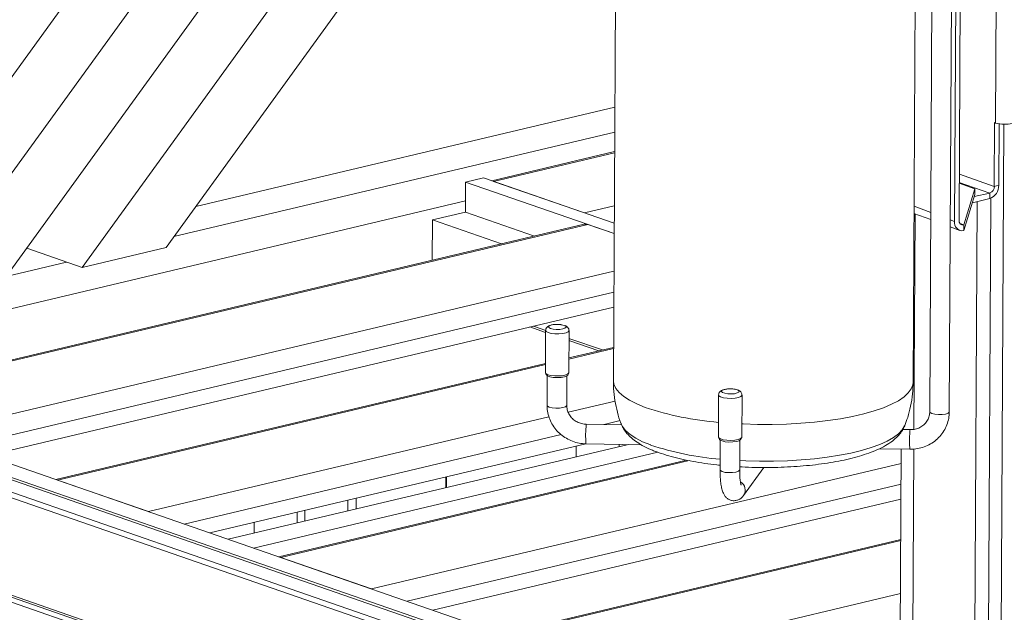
# Model space of a CAD drawing. Header units: millimetres. Extents: x 0 to 420, y 0 to 297.
# Tile 111 of 131: x 337.56 to 347.62, y 111.55 to 117.61. Entities that reach past the tile are written whole.
import ezdxf

# ---------------------------------------------------------------- set-up
doc = ezdxf.new("R2010")
doc.units = ezdxf.units.MM

msp = doc.modelspace()

# ---------------------------------------------------------------- linework, layer by layer
at = {"color": 7, "linetype": 'Continuous', "lineweight": 18}
for p, q in [((335.623, 114.464), (346.65, 129.708)), ((336.48, 114.668), (342.288, 122.696)), ((337.337, 114.871), (342.569, 122.103)), ((338.194, 115.075), (342.85, 121.511)), ((339.051, 115.278), (343.131, 120.918)), ((343.656, 120.429), (343.623, 113.916)), ((346.686, 113.901), (346.72, 120.413)), ((346.891, 120.363), (346.856, 113.598)), ((347.056, 113.597), (347.091, 120.362)), ((347.124, 118.381), (347.109, 115.546)), ((347.156, 115.556), (347.171, 118.391)), ((347.529, 116.552), (347.537, 118.084)), ((343.637, 116.715), (339.356, 115.699)), ((347.516, 115.904), (347.519, 116.556)), ((347.529, 116.552), (347.519, 116.556)), ((347.562, 115.915), (347.565, 116.544)), ((347.573, 108.696), (347.614, 116.54)), ((339.132, 115.39), (343.636, 116.459)), ((343.635, 116.26), (342.379, 115.962)), ((342.112, 115.947), (342.111, 115.641)), ((342.296, 115.991), (342.112, 115.947)), ((343.63, 115.421), (342.112, 115.947)), ((343.631, 115.528), (342.296, 115.991)), ((343.326, 115.634), (342.399, 115.955)), ((347.318, 115.878), (347.158, 115.937)), ((347.203, 115.509), (347.318, 115.878)), ((347.318, 115.82), (347.203, 115.452)), ((347.311, 115.799), (347.47, 115.836)), ((347.318, 115.82), (347.318, 115.878)), ((347.469, 115.779), (347.47, 115.836)), ((347.516, 115.904), (347.562, 115.915)), ((342.111, 115.756), (334.743, 114.007)), ((347.292, 115.737), (347.469, 115.779)), ((347.339, 115.748), (347.304, 109.045)), ((342.111, 115.641), (341.774, 115.561)), ((342.816, 115.396), (342.111, 115.641)), ((346.695, 115.628), (346.866, 115.564)), ((343.323, 115.517), (335.645, 113.694)), ((341.774, 115.561), (341.772, 115.148)), ((342.479, 115.316), (341.774, 115.561)), ((335.664, 113.687), (343.361, 115.514)), ((343.361, 115.514), (343.63, 115.421)), ((347.066, 115.49), (347.162, 115.454)), ((347.203, 115.452), (347.203, 115.509)), ((337.627, 115.271), (338.194, 115.075)), ((339.051, 115.278), (338.194, 115.075)), ((337.418, 114.983), (338.035, 115.13)), ((337.218, 113.148), (343.626, 114.669)), ((342.93, 114.41), (342.77, 114.466)), ((342.805, 114.474), (342.931, 114.431)), ((342.93, 114.43), (342.928, 113.999)), ((343.168, 113.998), (343.17, 114.428)), ((346.547, 109.914), (333.72, 114.361)), ((343.169, 114.348), (343.51, 114.23)), ((343.475, 114.221), (343.169, 114.327)), ((346.546, 109.573), (333.173, 114.208)), ((333.23, 114.245), (346.546, 109.629)), ((346.547, 109.754), (333.444, 114.296)), ((346.547, 109.781), (333.49, 114.307)), ((343.624, 114.257), (343.168, 114.149)), ((342.928, 114.092), (337.924, 112.904)), ((342.929, 113.994), (342.939, 113.975)), ((342.947, 113.966), (342.946, 113.663)), ((343.146, 113.662), (343.147, 113.965)), ((343.156, 113.974), (343.166, 113.992)), ((344.698, 113.77), (344.696, 113.339)), ((344.936, 113.338), (344.938, 113.769)), ((343.707, 113.464), (343.346, 113.47)), ((346.656, 113.415), (346.58, 113.416)), ((344.697, 113.334), (344.707, 113.315)), ((344.715, 113.307), (344.714, 113.004)), ((344.914, 113.003), (344.915, 113.306)), ((344.924, 113.314), (344.934, 113.333)), ((333.168, 113.212), (346.54, 108.577)), ((339.498, 112.358), (343.342, 113.271)), ((343.777, 113.263), (339.687, 112.293)), ((343.243, 113.247), (343.242, 113.136)), ((343.342, 113.271), (343.908, 113.261)), ((343.681, 113.265), (343.681, 113.241)), ((343.759, 113.264), (343.759, 113.259)), ((346.342, 113.22), (346.653, 113.215)), ((346.543, 109.054), (346.565, 113.216)), ((346.54, 108.556), (333.224, 113.172)), ((346.54, 108.505), (333.275, 113.104)), ((344.076, 113.184), (339.945, 112.203)), ((344.371, 113.103), (340.203, 112.114)), ((344.918, 113.035), (344.914, 113.028)), ((344.954, 112.742), (345.16, 113.028)), ((341.911, 112.931), (341.911, 112.82)), ((341.918, 112.933), (341.918, 112.822)), ((337.943, 112.897), (338.871, 112.576)), ((340.993, 112.713), (340.993, 112.602)), ((341.777, 111.568), (346.562, 112.704)), ((340.908, 112.693), (340.908, 112.582)), ((340.392, 112.57), (340.391, 112.46)), ((340.469, 112.589), (340.469, 112.478)), ((339.953, 112.466), (339.952, 112.355)), ((346.56, 112.291), (342.483, 111.323)), ((340.223, 112.107), (341.15, 111.785))]:
    msp.add_line(p, q, dxfattribs=at)
at = {"color": 8, "linetype": 'Continuous', "lineweight": 18}
for p, q in [((343.635, 116.248), (342.399, 115.955)), ((347.159, 116.028), (347.516, 115.904)), ((347.158, 115.944), (347.47, 115.836)), ((347.481, 115.782), (347.444, 108.665)), ((343.632, 115.706), (343.326, 115.634)), ((346.706, 115.624), (346.695, 113.418)), ((346.696, 115.7), (346.866, 115.636)), ((347.066, 115.562), (347.109, 115.546)), ((347.166, 115.523), (347.203, 115.509)), ((336.591, 113.366), (343.628, 115.036)), ((336.956, 113.239), (343.627, 114.823)), ((343.168, 114.137), (343.624, 114.245)), ((337.943, 112.897), (342.928, 114.08)), ((343.161, 113.594), (343.64, 113.708)), ((338.871, 112.576), (342.964, 113.547)), ((343.527, 113.467), (343.692, 113.507)), ((339.236, 112.449), (343.09, 113.364)), ((346.694, 113.216), (346.671, 108.932)), ((340.223, 112.107), (344.397, 113.098)), ((341.15, 111.785), (346.564, 113.07)), ((341.515, 111.659), (346.563, 112.857)), ((342.502, 111.317), (346.56, 112.28)), ((343.429, 110.995), (346.557, 111.738))]:
    msp.add_line(p, q, dxfattribs=at)
at = {"color": 7, "linetype": 'Continuous', "lineweight": 18, "flags": 128}
for points in [[(343.323, 115.517), (343.341, 115.518), (343.361, 115.514)], [(343.088, 114.489), (343.094, 114.488), (343.121, 114.482)], [(343.168, 113.998), (343.168, 113.996), (343.159, 113.985), (343.137, 113.975), (343.104, 113.967), (343.064, 113.964), (343.023, 113.964), (342.984, 113.969), (342.953, 113.977), (342.933, 113.988), (342.928, 113.999)], [(343.156, 113.974), (343.147, 113.965), (343.123, 113.956), (343.089, 113.949), (343.049, 113.947), (343.009, 113.949), (342.975, 113.956), (342.95, 113.965), (342.939, 113.975)], [(344.843, 113.831), (344.874, 113.826), (344.897, 113.818), (344.907, 113.809), (344.904, 113.799), (344.888, 113.79), (344.861, 113.783), (344.828, 113.781), (344.793, 113.782), (344.762, 113.787), (344.739, 113.794), (344.728, 113.804), (344.732, 113.814), (344.748, 113.823), (344.775, 113.829), (344.808, 113.832), (344.843, 113.831)], [(344.936, 113.338), (344.935, 113.334), (344.923, 113.323), (344.898, 113.313), (344.864, 113.307), (344.823, 113.304), (344.782, 113.306), (344.744, 113.311), (344.716, 113.32), (344.699, 113.331), (344.696, 113.339)], [(344.924, 113.314), (344.923, 113.313), (344.908, 113.302), (344.881, 113.294), (344.845, 113.289), (344.804, 113.288), (344.766, 113.291), (344.734, 113.299), (344.713, 113.309), (344.707, 113.315)]]:
    msp.add_lwpolyline(points, dxfattribs=at)
at = {"color": 8, "linetype": 'Continuous', "lineweight": 18, "flags": 128}
for points in [[(343.17, 114.428), (343.17, 114.427), (343.161, 114.415), (343.139, 114.405), (343.106, 114.398), (343.067, 114.395), (343.025, 114.395), (342.986, 114.4), (342.955, 114.408), (342.936, 114.419), (342.93, 114.43)], [(343.121, 114.482), (343.137, 114.473), (343.139, 114.462), (343.128, 114.453), (343.105, 114.445), (343.074, 114.441), (343.039, 114.44), (343.006, 114.444), (342.979, 114.45), (342.963, 114.46), (342.961, 114.47), (342.972, 114.479), (342.995, 114.487), (343.026, 114.491), (343.061, 114.492), (343.088, 114.489)], [(343.623, 113.916), (343.628, 113.879), (343.647, 113.837), (343.681, 113.795), (343.728, 113.755), (343.788, 113.715), (343.862, 113.678), (343.947, 113.643)], [(344.936, 113.473), (344.949, 113.473), (345.097, 113.468), (345.245, 113.468), (345.392, 113.472), (345.537, 113.48), (345.678, 113.492), (345.815, 113.508), (345.945, 113.527), (346.068, 113.55), (346.183, 113.577), (346.287, 113.606), (346.382, 113.639), (346.464, 113.674), (346.535, 113.711), (346.593, 113.75), (346.637, 113.79), (346.667, 113.832), (346.684, 113.874), (346.686, 113.901)], [(344.938, 113.769), (344.937, 113.765), (344.925, 113.753), (344.901, 113.744), (344.866, 113.737), (344.825, 113.735), (344.784, 113.736), (344.747, 113.742), (344.718, 113.751), (344.701, 113.762), (344.698, 113.77)], [(342.946, 113.663), (342.95, 113.656), (342.967, 113.645), (342.997, 113.638), (343.034, 113.634), (343.073, 113.635), (343.107, 113.64), (343.133, 113.648), (343.145, 113.659), (343.146, 113.662)], [(346.856, 113.598), (346.859, 113.59), (346.877, 113.58)], [(346.877, 113.58), (346.907, 113.572), (346.944, 113.569), (346.983, 113.569), (347.017, 113.574), (347.043, 113.582), (347.055, 113.593), (347.056, 113.597)], [(343.703, 113.472), (343.716, 113.446), (343.748, 113.405), (343.793, 113.366), (343.851, 113.328), (343.921, 113.292), (344.004, 113.258)], [(344.914, 113.098), (344.975, 113.095), (345.117, 113.092), (345.26, 113.092), (345.402, 113.096), (345.542, 113.105), (345.678, 113.117), (345.808, 113.133), (345.933, 113.153), (346.05, 113.176), (346.158, 113.202), (346.257, 113.232), (346.345, 113.264), (346.421, 113.298), (346.485, 113.335), (346.537, 113.373), (346.575, 113.412), (346.599, 113.453), (346.601, 113.457)], [(344.914, 113.003), (344.913, 112.999), (344.901, 112.989), (344.875, 112.98), (344.841, 112.975), (344.802, 112.975), (344.765, 112.978), (344.735, 112.986), (344.717, 112.996), (344.714, 113.004)]]:
    msp.add_lwpolyline(points, dxfattribs=at)
at = {"color": 7, "linetype": 'Continuous', "lineweight": 18}
for centre, radius, start, end in [((347.624, 116.887), 0.348, 254.2427, 282.3746), ((347.421, 115.911), 0.14, 289.9186, 1.9689), ((347.446, 115.902), 0.0701, 289.921, 1.9673), ((347.191, 115.533), 0.0826, 171.3633, 278.5432), ((347.197, 115.55), 0.0413, 171.3652, 278.5412)]:
    msp.add_arc(centre, radius, start, end, dxfattribs=at)
at = {"color": 8, "linetype": 'Continuous', "lineweight": 18}
for centre, radius, start, end in [((344.958, 116.686), 3.207, 251.6224, 265.3149), ((344.263, 113.355), 0.924, 172.836, 185.2607), ((346.828, 113.377), 0.176, 167.5679, 182.5496), ((347.627, 113.296), 0.978, 175.7028, 184.76), ((344.967, 116.162), 3.06, 251.6423, 265.2599), ((344.873, 112.796), 0.0974, 326.1785, 60.1554)]:
    msp.add_arc(centre, radius, start, end, dxfattribs=at)
at = {"color": 7, "linetype": 'Continuous', "lineweight": 18}
for points, knots in [([(343.089, 114.489), (343.086, 114.489), (343.071, 114.492), (343.042, 114.492), (343.006, 114.49), (342.976, 114.483), (342.953, 114.473), (342.938, 114.457), (342.93, 114.442), (342.931, 114.432), (342.931, 114.43)], [0, 0, 0, 0, 0.050168, 0.225024, 0.39783, 0.577344, 0.735941, 0.854112, 0.955849, 1, 1, 1, 1]), ([(343.169, 114.428), (343.169, 114.432), (343.17, 114.441), (343.163, 114.455), (343.151, 114.468), (343.139, 114.475), (343.13, 114.479), (343.127, 114.48)], [0, 0, 0, 0, 0.133032, 0.361478, 0.579678, 0.842754, 1, 1, 1, 1]), ([(343.624, 113.916), (343.624, 113.889), (343.623, 113.821), (343.637, 113.712), (343.662, 113.594), (343.686, 113.513), (343.703, 113.474), (343.705, 113.47)], [0, 0, 0, 0, 0.1796314, 0.4492727, 0.7142803, 0.9749721, 1, 1, 1, 1]), ([(344.844, 113.831), (344.838, 113.832), (344.82, 113.833), (344.789, 113.832), (344.754, 113.826), (344.729, 113.817), (344.71, 113.803), (344.699, 113.787), (344.699, 113.775), (344.698, 113.77)], [0, 0, 0, 0, 0.095284, 0.279003, 0.4669, 0.673119, 0.804871, 0.915463, 1, 1, 1, 1]), ([(344.937, 113.769), (344.937, 113.773), (344.937, 113.783), (344.93, 113.797), (344.918, 113.809), (344.901, 113.819), (344.877, 113.827), (344.855, 113.83), (344.844, 113.831)], [0, 0, 0, 0, 0.091744, 0.226271, 0.357473, 0.51967, 0.748664, 1, 1, 1, 1]), ([(346.6, 113.456), (346.611, 113.484), (346.635, 113.549), (346.663, 113.657), (346.683, 113.778), (346.685, 113.861), (346.686, 113.901)], [0, 0, 0, 0, 0.195892, 0.454763, 0.738539, 1, 1, 1, 1]), ([(342.946, 113.663), (342.946, 113.649), (342.947, 113.612), (342.96, 113.553), (342.985, 113.489), (343.022, 113.429), (343.07, 113.377), (343.126, 113.334), (343.189, 113.301), (343.255, 113.279), (343.308, 113.272), (343.336, 113.271), (343.342, 113.271)], [0, 0, 0, 0, 0.0689285, 0.1816806, 0.2945358, 0.4075369, 0.5207613, 0.6342563, 0.7480185, 0.8620315, 0.9703819, 1, 1, 1, 1]), ([(343.346, 113.47), (343.338, 113.471), (343.315, 113.472), (343.275, 113.482), (343.231, 113.504), (343.194, 113.536), (343.166, 113.575), (343.149, 113.618), (343.147, 113.648), (343.146, 113.662)], [0, 0, 0, 0, 0.068775, 0.224144, 0.379724, 0.53556, 0.692289, 0.85057, 1, 1, 1, 1]), ([(346.653, 113.215), (346.667, 113.215), (346.705, 113.215), (346.766, 113.227), (346.833, 113.251), (346.895, 113.286), (346.948, 113.332), (346.993, 113.386), (347.026, 113.447), (347.048, 113.512), (347.055, 113.563), (347.056, 113.59), (347.056, 113.597)], [0, 0, 0, 0, 0.067907, 0.181915, 0.296016, 0.410006, 0.523808, 0.637351, 0.750603, 0.863572, 0.970394, 1, 1, 1, 1]), ([(346.856, 113.598), (346.856, 113.591), (346.855, 113.569), (346.845, 113.532), (346.821, 113.49), (346.787, 113.455), (346.744, 113.43), (346.7, 113.416), (346.669, 113.415), (346.656, 113.415)], [0, 0, 0, 0, 0.068216, 0.231325, 0.394729, 0.556839, 0.717018, 0.875354, 1, 1, 1, 1]), ([(343.705, 113.469), (343.712, 113.453), (343.727, 113.419), (343.762, 113.373), (343.807, 113.328), (343.865, 113.284), (343.937, 113.242), (344.006, 113.21), (344.067, 113.187), (344.129, 113.165), (344.213, 113.139), (344.321, 113.112), (344.435, 113.089), (344.555, 113.07), (344.649, 113.057), (344.703, 113.052), (344.714, 113.051)], [0, 0, 0, 0, 0.056163, 0.121968, 0.194217, 0.275137, 0.364072, 0.45627, 0.499035, 0.54421, 0.632962, 0.720437, 0.806857, 0.89253, 0.977683, 1, 1, 1, 1]), ([(344.918, 113.035), (344.925, 113.034), (344.975, 113.031), (345.071, 113.028), (345.204, 113.027), (345.337, 113.03), (345.468, 113.036), (345.596, 113.046), (345.721, 113.06), (345.841, 113.077), (345.955, 113.098), (346.064, 113.123), (346.165, 113.151), (346.259, 113.183), (346.345, 113.22), (346.423, 113.262), (346.488, 113.307), (346.539, 113.356), (346.577, 113.404), (346.593, 113.439), (346.6, 113.455)], [0, 0, 0, 0, 0.009193, 0.068175, 0.127105, 0.186035, 0.244996, 0.304036, 0.363212, 0.422594, 0.482268, 0.542352, 0.603012, 0.664483, 0.727094, 0.791246, 0.857099, 0.911021, 0.959009, 1, 1, 1, 1]), ([(344.714, 113.004), (344.714, 112.993), (344.714, 112.961), (344.716, 112.91), (344.722, 112.855), (344.731, 112.807), (344.743, 112.769), (344.76, 112.738), (344.782, 112.713), (344.812, 112.695), (344.847, 112.686), (344.884, 112.69), (344.914, 112.703), (344.938, 112.721), (344.949, 112.735), (344.954, 112.742)], [0, 0, 0, 0, 0.054782, 0.160491, 0.268444, 0.38197, 0.494904, 0.565815, 0.629091, 0.692031, 0.755549, 0.823079, 0.882868, 0.940722, 1, 1, 1, 1]), ([(344.928, 112.849), (344.928, 112.848), (344.929, 112.847), (344.926, 112.853), (344.923, 112.869), (344.918, 112.896), (344.915, 112.934), (344.914, 112.971), (344.914, 112.996), (344.914, 113.003)], [0, 0, 0, 0, 0.015803, 0.14777, 0.304367, 0.487529, 0.691944, 0.91015, 1, 1, 1, 1])]:
    msp.add_open_spline(points, degree=3, knots=knots, dxfattribs=at)

doc.saveas('drawing.dxf')
